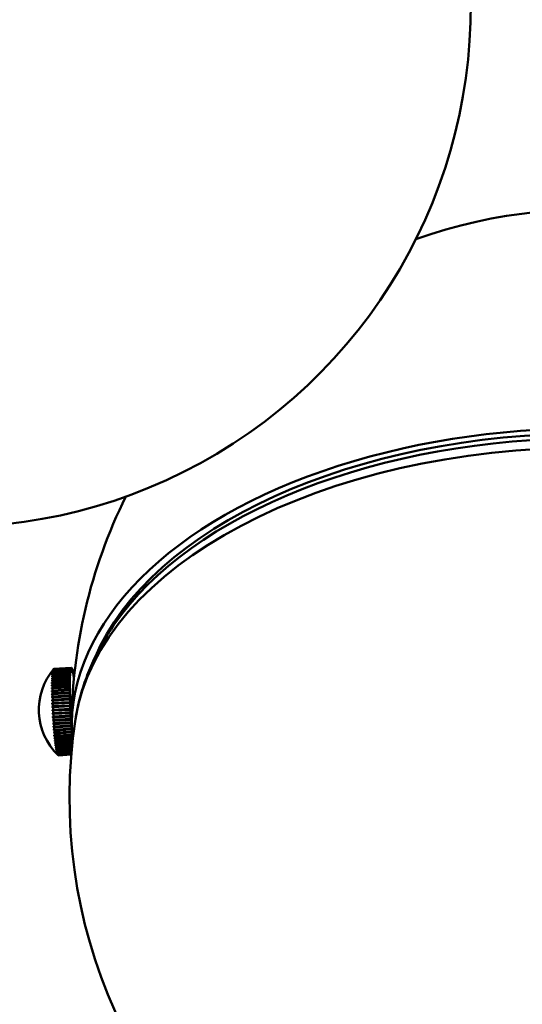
# Model space of a CAD drawing. Header units: millimetres. Extents: x 849 to 4035, y 828 to 3843.
# Tile 104 of 105: x 3872 to 3930, y 1602 to 1715. Entities that reach past the tile are written whole.
import ezdxf

# ---------------------------------------------------------------- set-up
doc = ezdxf.new("R2010")
doc.units = ezdxf.units.MM
doc.header["$LTSCALE"] = 15
doc.layers.add('Widoczne (ISO)', color=7, linetype='Continuous', lineweight=50)
doc.layers.add('Widoczne wąskie (ISO)', color=7, linetype='Continuous', lineweight=50)

msp = doc.modelspace()

# ---------------------------------------------------------------- linework, layer by layer
at = {"layer": 'Widoczne (ISO)'}
for p, q in [((3885.48, 1648.58), (3883.31, 1645.41)), ((3882.18, 1643.63), (3882.18, 1643.84)), ((3878.34, 1640.37), (3876.34, 1640.27)), ((3876.35, 1640.29), (3878.34, 1640.39)), ((3878.36, 1640.43), (3876.37, 1640.33)), ((3876.38, 1640.34), (3878.37, 1640.44)), ((3878.39, 1640.47), (3876.39, 1640.37)), ((3876.4, 1640.37), (3878.39, 1640.47)), ((3876.41, 1640.37), (3878.4, 1640.47)), ((3878.34, 1640.39), (3878.35, 1640.29)), ((3878.34, 1640.27), (3878.34, 1640.37)), ((3878.37, 1640.33), (3878.36, 1640.43)), ((3878.37, 1640.44), (3878.37, 1640.35)), ((3878.37, 1640.35), (3878.37, 1640.35)), ((3878.37, 1640.35), (3878.37, 1640.33)), ((3878.39, 1640.47), (3878.4, 1640.37)), ((3878.39, 1640.37), (3878.39, 1640.47)), ((3878.39, 1640.37), (3878.4, 1640.37)), ((3878.4, 1640.37), (3878.39, 1640.37)), ((3878.42, 1640.47), (3878.43, 1640.37)), ((3878.42, 1640.46), (3878.42, 1640.47)), ((3878.42, 1640.37), (3878.42, 1640.47)), ((3878.43, 1640.37), (3878.42, 1640.37)), ((3878.45, 1640.34), (3878.44, 1640.44)), ((3878.44, 1640.43), (3878.45, 1640.43)), ((3878.45, 1640.43), (3878.46, 1640.33)), ((3878.46, 1640.33), (3878.45, 1640.34)), ((3878.48, 1640.28), (3878.48, 1640.38)), ((3878.48, 1640.36), (3878.49, 1640.27)), ((3878.48, 1640.36), (3878.48, 1640.36)), ((3876.18, 1639.27), (3876.18, 1639.26)), ((3876.18, 1639.21), (3876.18, 1639.26)), ((3876.18, 1639.26), (3876.22, 1639.26)), ((3876.19, 1639.49), (3876.19, 1639.48)), ((3876.19, 1639.44), (3876.19, 1639.48)), ((3876.19, 1639.48), (3876.23, 1639.48)), ((3876.2, 1639.69), (3876.2, 1639.68)), ((3876.2, 1639.65), (3876.2, 1639.68)), ((3876.2, 1639.68), (3876.23, 1639.68)), ((3876.22, 1639.86), (3876.22, 1639.85)), ((3876.22, 1639.82), (3876.22, 1639.85)), ((3876.22, 1639.85), (3876.24, 1639.85)), ((3876.24, 1640), (3876.24, 1639.99)), ((3876.24, 1639.97), (3876.24, 1639.99)), ((3876.24, 1639.99), (3876.25, 1639.99)), ((3878.24, 1639.38), (3876.24, 1639.28)), ((3876.24, 1639.09), (3878.23, 1639.19)), ((3878.25, 1639.61), (3876.25, 1639.51)), ((3876.25, 1639.34), (3878.24, 1639.44)), ((3876.26, 1640.12), (3876.26, 1640.1)), ((3876.26, 1640.1), (3876.26, 1640.1)), ((3876.26, 1640.1), (3876.26, 1640.1)), ((3876.26, 1639.57), (3878.25, 1639.67)), ((3876.27, 1639.77), (3878.26, 1639.87)), ((3878.26, 1639.82), (3876.27, 1639.72)), ((3876.28, 1640.2), (3876.28, 1640.19)), ((3878.28, 1640), (3876.28, 1639.9)), ((3876.29, 1639.94), (3878.28, 1640.04)), ((3876.3, 1640.26), (3876.3, 1640.26)), ((3878.29, 1640.15), (3876.3, 1640.05)), ((3876.31, 1640.08), (3878.3, 1640.19)), ((3878.31, 1640.28), (3876.32, 1640.17)), ((3876.33, 1640.2), (3878.32, 1640.3)), ((3878.23, 1639.19), (3878.24, 1639.12)), ((3878.24, 1639.44), (3878.25, 1639.36)), ((3878.24, 1639.3), (3878.24, 1639.38)), ((3878.24, 1639.36), (3878.25, 1639.36)), ((3878.25, 1639.36), (3878.24, 1639.3)), ((3878.25, 1639.67), (3878.26, 1639.58)), ((3878.25, 1639.53), (3878.25, 1639.61)), ((3878.25, 1639.58), (3878.26, 1639.58)), ((3878.26, 1639.58), (3878.25, 1639.53)), ((3878.26, 1639.87), (3878.27, 1639.78)), ((3878.27, 1639.73), (3878.26, 1639.82)), ((3878.26, 1639.78), (3878.27, 1639.78)), ((3878.27, 1639.78), (3878.27, 1639.73)), ((3878.28, 1640.04), (3878.29, 1639.95)), ((3878.28, 1639.91), (3878.28, 1640)), ((3878.28, 1639.95), (3878.29, 1639.95)), ((3878.29, 1639.95), (3878.28, 1639.91)), ((3878.3, 1640.06), (3878.29, 1640.15)), ((3878.3, 1640.19), (3878.31, 1640.09)), ((3878.3, 1640.09), (3878.31, 1640.09)), ((3878.31, 1640.09), (3878.3, 1640.06)), ((3878.32, 1640.18), (3878.31, 1640.28)), ((3878.32, 1640.3), (3878.33, 1640.21)), ((3878.32, 1640.21), (3878.33, 1640.21)), ((3878.33, 1640.21), (3878.32, 1640.18)), ((3878.34, 1640.29), (3878.35, 1640.29)), ((3878.35, 1640.29), (3878.34, 1640.27)), ((3878.49, 1640.27), (3878.48, 1640.28)), ((3878.51, 1640.2), (3878.51, 1640.29)), ((3878.51, 1640.27), (3878.52, 1640.17)), ((3878.51, 1640.27), (3878.51, 1640.27)), ((3878.52, 1640.17), (3878.51, 1640.2)), ((3878.54, 1640.08), (3878.54, 1640.18)), ((3878.54, 1640.14), (3878.55, 1640.14)), ((3878.55, 1640.05), (3878.54, 1640.08)), ((3878.55, 1640.14), (3878.55, 1640.05)), ((3878.57, 1639.94), (3878.57, 1640.03)), ((3878.57, 1639.99), (3878.58, 1639.99)), ((3878.58, 1639.9), (3878.57, 1639.94)), ((3878.58, 1639.99), (3878.58, 1639.9)), ((3878.61, 1639.77), (3878.61, 1639.85)), ((3878.61, 1639.8), (3878.62, 1639.8)), ((3878.62, 1639.72), (3878.61, 1639.77)), ((3878.62, 1639.8), (3878.62, 1639.72)), ((3878.64, 1639.57), (3878.64, 1639.65)), ((3878.64, 1639.59), (3878.65, 1639.59)), ((3878.65, 1639.51), (3878.64, 1639.57)), ((3878.65, 1639.59), (3878.65, 1639.51)), ((3878.67, 1639.34), (3878.67, 1639.42)), ((3878.67, 1639.36), (3878.68, 1639.36)), ((3878.68, 1639.28), (3878.67, 1639.34)), ((3878.68, 1639.36), (3878.68, 1639.28)), ((3876.16, 1638.74), (3878.23, 1638.85)), ((3876.16, 1638.76), (3876.16, 1638.74)), ((3876.16, 1638.68), (3876.16, 1638.74)), ((3876.16, 1638.45), (3878.23, 1638.56)), ((3876.16, 1638.47), (3876.16, 1638.45)), ((3876.16, 1638.39), (3876.16, 1638.45)), ((3876.16, 1638.15), (3878.23, 1638.25)), ((3876.16, 1638.16), (3876.16, 1638.15)), ((3876.16, 1638.07), (3876.16, 1638.15)), ((3876.17, 1639.02), (3876.17, 1639.01)), ((3876.17, 1638.96), (3876.17, 1639.01)), ((3876.17, 1639.01), (3876.23, 1639.01)), ((3876.23, 1638.82), (3878.22, 1638.92)), ((3878.22, 1638.84), (3876.23, 1638.74)), ((3876.23, 1638.52), (3878.22, 1638.62)), ((3878.22, 1638.54), (3876.23, 1638.44)), ((3876.23, 1638.21), (3878.22, 1638.31)), ((3878.22, 1638.22), (3876.23, 1638.12)), ((3878.23, 1639.12), (3876.24, 1639.02)), ((3878.22, 1638.92), (3878.23, 1638.85)), ((3878.23, 1638.77), (3878.22, 1638.84)), ((3878.22, 1638.62), (3878.23, 1638.56)), ((3878.23, 1638.48), (3878.22, 1638.54)), ((3878.22, 1638.31), (3878.23, 1638.25)), ((3878.23, 1638.17), (3878.22, 1638.22)), ((3878.23, 1639.12), (3878.24, 1639.12)), ((3878.24, 1639.05), (3878.23, 1639.12)), ((3878.23, 1638.85), (3878.23, 1638.77)), ((3878.23, 1638.56), (3878.23, 1638.48)), ((3878.23, 1638.25), (3878.23, 1638.17)), ((3878.24, 1639.12), (3878.24, 1639.05)), ((3876.16, 1637.82), (3878.23, 1637.93)), ((3876.16, 1637.83), (3876.16, 1637.82)), ((3876.16, 1637.74), (3876.16, 1637.82)), ((3876.16, 1637.48), (3878.23, 1637.59)), ((3876.16, 1637.49), (3876.16, 1637.48)), ((3876.17, 1637.4), (3876.16, 1637.48)), ((3876.17, 1637.13), (3878.24, 1637.23)), ((3876.17, 1637.04), (3876.17, 1637.13)), ((3876.17, 1637.13), (3876.17, 1637.13)), ((3876.23, 1637.87), (3878.22, 1637.98)), ((3878.22, 1637.89), (3876.23, 1637.79)), ((3876.23, 1637.53), (3878.22, 1637.63)), ((3878.23, 1637.54), (3876.23, 1637.44)), ((3876.24, 1637.17), (3878.23, 1637.27)), ((3878.23, 1637.17), (3876.24, 1637.07)), ((3878.22, 1637.98), (3878.23, 1637.93)), ((3878.23, 1637.84), (3878.22, 1637.89)), ((3878.22, 1637.63), (3878.23, 1637.59)), ((3878.23, 1637.93), (3878.23, 1637.84)), ((3878.23, 1637.59), (3878.23, 1637.5)), ((3878.23, 1637.5), (3878.23, 1637.54)), ((3878.23, 1637.27), (3878.24, 1637.23)), ((3878.24, 1637.14), (3878.23, 1637.17)), ((3878.24, 1637.23), (3878.24, 1637.14)), ((3878.55, 1637.48), (3878.55, 1637.48)), ((3876.18, 1636.76), (3878.25, 1636.87)), ((3876.18, 1636.77), (3876.18, 1636.76)), ((3876.18, 1636.67), (3876.18, 1636.76)), ((3876.19, 1636.39), (3878.26, 1636.5)), ((3876.19, 1636.4), (3876.19, 1636.39)), ((3876.2, 1636.3), (3876.19, 1636.39)), ((3876.21, 1636.01), (3878.28, 1636.12)), ((3876.21, 1636.02), (3876.21, 1636.01)), ((3876.21, 1635.92), (3876.21, 1636.01)), ((3876.25, 1636.8), (3878.24, 1636.9)), ((3878.24, 1636.8), (3876.25, 1636.7)), ((3876.26, 1636.42), (3878.25, 1636.52)), ((3878.26, 1636.42), (3876.26, 1636.32)), ((3876.28, 1636.03), (3878.27, 1636.13)), ((3878.27, 1636.03), (3876.28, 1635.93)), ((3878.24, 1636.9), (3878.25, 1636.87)), ((3878.25, 1636.77), (3878.24, 1636.8)), ((3878.25, 1636.87), (3878.25, 1636.77)), ((3878.25, 1636.52), (3878.26, 1636.5)), ((3878.26, 1636.5), (3878.27, 1636.4)), ((3878.27, 1636.4), (3878.26, 1636.42)), ((3878.27, 1636.13), (3878.28, 1636.12)), ((3878.28, 1636.02), (3878.27, 1636.03)), ((3878.28, 1636.12), (3878.28, 1636.02)), ((3876.22, 1635.63), (3878.29, 1635.74)), ((3876.23, 1635.53), (3876.22, 1635.63)), ((3876.22, 1635.63), (3876.22, 1635.63)), ((3876.25, 1635.15), (3876.24, 1635.25)), ((3878.32, 1635.25), (3876.25, 1635.15)), ((3876.25, 1635.15), (3876.25, 1635.15)), ((3876.27, 1634.76), (3876.26, 1634.86)), ((3878.34, 1634.87), (3876.27, 1634.76)), ((3876.27, 1634.76), (3876.27, 1634.76)), ((3876.29, 1635.64), (3878.29, 1635.74)), ((3878.29, 1635.64), (3876.3, 1635.54)), ((3876.31, 1635.25), (3878.3, 1635.35)), ((3878.31, 1635.25), (3876.32, 1635.15)), ((3876.33, 1634.86), (3878.33, 1634.96)), ((3878.33, 1634.86), (3876.34, 1634.76)), ((3878.29, 1635.74), (3878.29, 1635.74)), ((3878.29, 1635.74), (3878.3, 1635.64)), ((3878.3, 1635.64), (3878.29, 1635.64)), ((3878.3, 1635.35), (3878.31, 1635.35)), ((3878.31, 1635.35), (3878.32, 1635.25)), ((3878.32, 1635.25), (3878.31, 1635.25)), ((3878.33, 1634.96), (3878.33, 1634.97)), ((3878.33, 1634.97), (3878.34, 1634.87)), ((3878.34, 1634.87), (3878.33, 1634.86)), ((3878.36, 1634.49), (3876.29, 1634.39)), ((3876.29, 1634.39), (3876.29, 1634.48)), ((3876.29, 1634.38), (3876.29, 1634.39)), ((3876.32, 1634.01), (3876.31, 1634.1)), ((3878.39, 1634.12), (3876.32, 1634.01)), ((3876.32, 1634.01), (3876.32, 1634.01)), ((3876.35, 1633.65), (3876.34, 1633.73)), ((3876.34, 1633.64), (3876.35, 1633.65)), ((3878.41, 1633.75), (3876.35, 1633.65)), ((3876.36, 1634.47), (3878.35, 1634.57)), ((3878.36, 1634.47), (3876.36, 1634.37)), ((3876.38, 1634.09), (3878.38, 1634.19)), ((3878.38, 1634.09), (3876.39, 1633.99)), ((3876.41, 1633.71), (3878.4, 1633.81)), ((3878.41, 1633.72), (3876.42, 1633.62)), ((3878.35, 1634.57), (3878.36, 1634.59)), ((3878.36, 1634.59), (3878.36, 1634.49)), ((3878.36, 1634.49), (3878.36, 1634.47)), ((3878.38, 1634.19), (3878.38, 1634.21)), ((3878.38, 1634.21), (3878.39, 1634.12)), ((3878.39, 1634.12), (3878.38, 1634.09)), ((3878.4, 1633.81), (3878.41, 1633.85)), ((3878.41, 1633.85), (3878.41, 1633.75)), ((3878.41, 1633.75), (3878.41, 1633.72)), ((3878.43, 1633.4), (3876.37, 1633.29)), ((3876.37, 1633.29), (3876.37, 1633.38)), ((3876.37, 1633.29), (3876.37, 1633.29)), ((3878.43, 1633.05), (3876.4, 1632.95)), ((3876.4, 1632.95), (3876.4, 1633.03)), ((3876.4, 1632.94), (3876.4, 1632.95)), ((3878.45, 1632.73), (3876.43, 1632.63)), ((3876.43, 1632.63), (3876.43, 1632.7)), ((3876.43, 1632.62), (3876.43, 1632.63)), ((3876.44, 1633.35), (3878.43, 1633.45)), ((3878.43, 1633.36), (3876.45, 1633.26)), ((3876.47, 1632.32), (3876.46, 1632.38)), ((3876.47, 1633), (3878.43, 1633.09)), ((3878.46, 1632.42), (3876.47, 1632.32)), ((3878.44, 1633.01), (3876.48, 1632.91)), ((3876.5, 1632.66), (3878.44, 1632.76)), ((3878.45, 1632.67), (3876.51, 1632.57)), ((3876.53, 1632.34), (3878.46, 1632.44)), ((3876.47, 1632.31), (3876.47, 1632.32)), ((3876.5, 1632.03), (3876.49, 1632.09)), ((3878.48, 1632.13), (3876.5, 1632.03)), ((3876.5, 1632.01), (3876.5, 1632.03)), ((3876.53, 1631.76), (3876.53, 1631.81)), ((3876.53, 1631.74), (3876.53, 1631.76)), ((3876.59, 1631.76), (3876.53, 1631.76)), ((3878.47, 1632.36), (3876.54, 1632.26)), ((3876.57, 1631.51), (3876.56, 1631.56)), ((3876.57, 1632.04), (3878.48, 1632.13)), ((3878.49, 1632.06), (3876.57, 1631.96)), ((3876.57, 1631.5), (3876.57, 1631.51)), ((3876.61, 1631.51), (3876.57, 1631.51)), ((3876.6, 1631.29), (3876.59, 1631.32)), ((3876.6, 1631.76), (3878.5, 1631.85)), ((3876.6, 1631.27), (3876.6, 1631.29)), ((3876.64, 1631.29), (3876.6, 1631.29)), ((3878.51, 1631.78), (3876.61, 1631.69)), ((3876.63, 1631.5), (3878.5, 1631.59)), ((3878.49, 1631.53), (3876.64, 1631.43)), ((3876.67, 1631.26), (3878.47, 1631.35)), ((3878.47, 1631.3), (3876.68, 1631.21)), ((3876.63, 1631.09), (3876.63, 1631.12)), ((3876.63, 1631.07), (3876.63, 1631.09)), ((3876.66, 1631.09), (3876.63, 1631.09)), ((3876.67, 1630.91), (3876.66, 1630.94)), ((3876.68, 1630.92), (3876.67, 1630.91)), ((3876.67, 1630.9), (3876.67, 1630.91)), ((3876.7, 1630.77), (3876.69, 1630.78)), ((3876.7, 1631.05), (3878.45, 1631.14)), ((3876.7, 1630.75), (3876.7, 1630.77)), ((3876.71, 1630.77), (3876.7, 1630.77)), ((3878.45, 1631.09), (3876.71, 1631)), ((3876.73, 1630.65), (3876.73, 1630.66)), ((3876.73, 1630.64), (3876.73, 1630.65)), ((3876.73, 1630.65), (3876.73, 1630.65)), ((3876.74, 1630.87), (3878.43, 1630.96)), ((3878.43, 1630.91), (3876.74, 1630.83)), ((3876.76, 1630.55), (3876.76, 1630.56)), ((3876.77, 1630.72), (3878.42, 1630.8)), ((3878.42, 1630.76), (3876.78, 1630.68)), ((3876.79, 1630.49), (3876.79, 1630.5)), ((3876.8, 1630.59), (3878.41, 1630.67)), ((3878.4, 1630.64), (3876.81, 1630.56)), ((3876.83, 1630.49), (3878.4, 1630.57)), ((3878.4, 1630.55), (3876.84, 1630.47)), ((3876.86, 1630.43), (3878.39, 1630.5)), ((3878.39, 1630.49), (3876.87, 1630.41)), ((3876.89, 1630.39), (3878.39, 1630.47)), ((3878.39, 1630.46), (3876.9, 1630.39)), ((3876.91, 1630.38), (3878.39, 1630.46))]:
    msp.add_line(p, q, dxfattribs=at)
for centre, radius, start, end in [((3864.46, 1716.69), 60, 171.2634, 8.7366), ((3938.18, 1633.59), 59.75, 0, 109.602), ((3938.18, 1633.59), 59.75, 153.5453, 180), ((3881.89, 1635.64), 7.25, 139.442, 226.3413), ((3938.18, 1625.42), 60, 171.2634, 8.7366)]:
    msp.add_arc(centre, radius, start, end, dxfattribs=at)
for centre, major_axis, ratio, start_param, end_param in [((3938.18, 1633.59), (59.75, 0), 0.57735, 6.229931, 9.478033), ((3938.18, 1633.59), (-58.75, 0), 0.57735, 3.3797, 6.045078), ((3881.9, 1635.65), (-6.3, 3.59), 0.991317, 6.094055, 6.109593), ((3881.89, 1635.64), (-6.3, 3.59), 0.991317, 6.094055, 6.109593), ((3876.66, 1635.38), (-0.25, 4.99), 0.071162, 0.12108, 0.179619), ((3876.66, 1635.38), (-0.25, 4.99), 0.071162, 0.04254, 0.10108), ((3881.9, 1635.64), (-3.34, 6.43), 0.996937, 0.381956, 0.382576), ((3876.66, 1635.38), (-0.25, 4.99), 0.071162, 0, 0.02254), ((3878.65, 1635.48), (-0.25, 4.99), 0.071162, 0.19962, 0.258159), ((3878.65, 1635.48), (-0.25, 4.99), 0.071162, 0.12108, 0.179619), ((3878.65, 1635.48), (-0.25, 4.99), 0.071162, 0.04254, 0.10108), ((3878.65, 1635.48), (-0.25, 4.99), 0.071162, 6.247186, 6.305725), ((3878.65, 1635.48), (-0.25, 4.99), 0.071162, 6.168646, 6.227185), ((3878.65, 1635.48), (-0.25, 4.99), 0.071162, 6.090106, 6.148646), ((3878.65, 1635.48), (-0.25, 4.99), 0.071162, 6.011566, 6.070106), ((3881.89, 1635.61), (-7.24, 0.3), 0.787464, 5.637911, 5.653449), ((3876.59, 1635.37), (-0.25, 4.91), 0.071162, 0.650691, 0.671026), ((3881.89, 1635.61), (-7.24, 0.41), 0.833072, 5.651201, 5.666738), ((3876.59, 1635.37), (-0.25, 4.91), 0.071162, 0.572151, 0.592486), ((3881.89, 1635.67), (7.24, -0.3), 0.787464, 2.496319, 2.511856), ((3881.89, 1635.67), (7.24, -0.41), 0.833072, 2.509608, 2.525146), ((3881.89, 1635.67), (7.23, -0.56), 0.873544, 2.527331, 2.542869), ((3881.89, 1635.62), (-7.23, 0.56), 0.873544, 5.668924, 5.684461), ((3876.59, 1635.37), (-0.25, 4.91), 0.071162, 0.493612, 0.513946), ((3881.89, 1635.62), (-7.21, 0.76), 0.908631, 5.693441, 5.708978), ((3876.59, 1635.37), (-0.25, 4.91), 0.071162, 0.415072, 0.435406), ((3881.89, 1635.66), (7.21, -0.76), 0.908631, 2.551848, 2.567386), ((3881.89, 1635.62), (-7.17, 1.04), 0.938115, 5.729151, 5.744688), ((3876.59, 1635.37), (-0.25, 4.91), 0.071162, 0.336532, 0.356867), ((3881.89, 1635.66), (7.17, -1.04), 0.938115, 2.587558, 2.603095), ((3876.66, 1635.38), (0.25, -4.99), 0.071162, 3.812451, 3.870991), ((3881.89, 1635.63), (-7.1, 1.46), 0.961816, 5.785223, 5.80076), ((3876.59, 1635.37), (-0.25, 4.91), 0.071162, 0.257992, 0.278327), ((3876.66, 1635.38), (0.25, -4.99), 0.071162, 3.733912, 3.792451), ((3881.89, 1635.66), (7.1, -1.46), 0.961816, 2.64363, 2.659167), ((3876.66, 1635.38), (0.25, -4.99), 0.071162, 3.655372, 3.713911), ((3881.89, 1635.63), (-6.92, 2.17), 0.979586, 5.88404, 5.899578), ((3876.59, 1635.37), (-0.25, 4.91), 0.071162, 0.179452, 0.199787), ((3876.66, 1635.38), (0.25, -4.99), 0.071162, 3.576832, 3.635371), ((3881.9, 1635.65), (-6.92, 2.17), 0.979586, 5.88404, 5.899578), ((3876.66, 1635.38), (-0.25, 4.99), 0.071162, 0.356699, 0.415239), ((3876.59, 1635.37), (-0.25, 4.91), 0.071162, 0.100913, 0.121247), ((3876.66, 1635.38), (-0.25, 4.99), 0.071162, 0.27816, 0.336699), ((3876.66, 1635.38), (-0.25, 4.99), 0.071162, 0.19962, 0.258159), ((3878.65, 1635.48), (0.25, -4.99), 0.071162, 3.812451, 3.870991), ((3878.65, 1635.48), (0.25, -4.99), 0.071162, 3.733912, 3.792451), ((3878.65, 1635.48), (0.25, -4.99), 0.071162, 3.655372, 3.713911), ((3878.65, 1635.48), (0.25, -4.99), 0.071162, 3.576832, 3.635371), ((3878.65, 1635.48), (-0.25, 4.99), 0.071162, 0.356699, 0.415239), ((3878.65, 1635.48), (-0.25, 4.99), 0.071162, 0.27816, 0.336699), ((3878.65, 1635.48), (-0.25, 4.99), 0.071162, 5.933026, 5.991566), ((3878.65, 1635.48), (-0.25, 4.99), 0.071162, 5.854487, 5.913026), ((3878.65, 1635.48), (-0.25, 4.99), 0.071162, 5.775947, 5.834486), ((3878.65, 1635.48), (-0.25, 4.99), 0.071162, 5.697407, 5.755946), ((3878.65, 1635.48), (-0.25, 4.99), 0.071162, 5.618867, 5.677407), ((3878.65, 1635.48), (-0.25, 4.99), 0.071162, 5.5679, 5.598867), ((3881.89, 1635.68), (7.25, -0.12), 0.681994, 2.478061, 2.493598), ((3876.59, 1635.37), (-0.25, 4.91), 0.071162, 0.807771, 0.828105), ((3881.89, 1635.61), (-7.25, 0.12), 0.681994, 5.619653, 5.635191), ((3881.89, 1635.68), (7.25, -0.05), 0.622782, 2.471685, 2.487222), ((3876.59, 1635.37), (-0.25, 4.91), 0.071162, 0.886311, 0.906645), ((3881.89, 1635.6), (-7.25, 0.05), 0.622782, 5.613278, 5.628815), ((3881.89, 1635.68), (7.25, 0.02), 0.559731, 2.466586, 2.482123), ((3876.59, 1635.37), (-0.25, 4.91), 0.071162, 0.964851, 0.985185), ((3881.89, 1635.6), (-7.25, -0.02), 0.559731, 5.608178, 5.623716), ((3881.89, 1635.68), (7.25, -0.2), 0.737001, 2.486087, 2.501624), ((3876.59, 1635.37), (-0.25, 4.91), 0.071162, 0.729231, 0.749566), ((3881.89, 1635.61), (-7.25, 0.2), 0.737001, 5.62768, 5.643217), ((3876.66, 1635.38), (0.25, -4.99), 0.071162, 3.890991, 3.949531), ((3876.66, 1635.38), (0.25, -4.99), 0.071162, 3.969531, 4.02807), ((3876.66, 1635.38), (0.25, -4.99), 0.071162, 4.048071, 4.10661), ((3876.66, 1635.38), (0.25, -4.99), 0.071162, 4.126611, 4.18515), ((3878.65, 1635.48), (0.25, -4.99), 0.071162, 3.890991, 3.949531), ((3878.65, 1635.48), (0.25, -4.99), 0.071162, 3.969531, 4.02807), ((3878.65, 1635.48), (0.25, -4.99), 0.071162, 4.048071, 4.10661), ((3878.65, 1635.48), (0.25, -4.99), 0.071162, 4.126611, 4.18515), ((3881.89, 1635.69), (7.25, 0.07), 0.493228, 2.462502, 2.478039), ((3876.59, 1635.37), (-0.25, 4.91), 0.071162, 1.04339, 1.063725), ((3881.89, 1635.6), (-7.25, -0.07), 0.493228, 5.604094, 5.619632), ((3881.89, 1635.69), (7.25, 0.12), 0.423685, 2.459248, 2.474785), ((3876.59, 1635.37), (-0.25, 4.91), 0.071162, 1.12193, 1.142265), ((3881.89, 1635.6), (-7.25, -0.12), 0.423685, 5.600841, 5.616378), ((3881.89, 1635.69), (7.25, 0.17), 0.35153, 2.456692, 2.472229), ((3876.59, 1635.37), (-0.25, 4.91), 0.071162, 1.20047, 1.220804), ((3881.89, 1635.6), (-7.25, -0.17), 0.35153, 5.598285, 5.613822), ((3876.66, 1635.38), (0.25, -4.99), 0.071162, 4.20515, 4.26369), ((3876.66, 1635.38), (0.25, -4.99), 0.071162, 4.28369, 4.34223), ((3876.66, 1635.38), (0.25, -4.99), 0.071162, 4.36223, 4.42077), ((3878.65, 1635.48), (0.25, -4.99), 0.071162, 4.20515, 4.26369), ((3878.65, 1635.48), (0.25, -4.99), 0.071162, 4.28369, 4.34223), ((3878.65, 1635.48), (0.25, -4.99), 0.071162, 4.36223, 4.42077), ((3878.65, 1635.48), (-0.1, 2), 0.071162, 0, 1.189346), ((3881.89, 1635.69), (7.25, 0.22), 0.277207, 2.454738, 2.470275), ((3876.59, 1635.37), (-0.25, 4.91), 0.071162, 1.27901, 1.299344), ((3881.89, 1635.59), (-7.25, -0.22), 0.277207, 5.59633, 5.611868), ((3881.89, 1635.69), (7.25, 0.26), 0.201175, 2.453317, 2.468854), ((3876.59, 1635.37), (-0.25, 4.91), 0.071162, 1.35755, 1.377884), ((3881.89, 1635.59), (-7.25, -0.26), 0.201175, 5.594909, 5.610446), ((3881.89, 1635.69), (7.24, 0.3), 0.123903, 2.452381, 2.467919), ((3876.59, 1635.37), (-0.25, 4.91), 0.071162, 1.436089, 1.456424), ((3881.89, 1635.59), (-7.24, -0.3), 0.123903, 5.593974, 5.609511), ((3876.66, 1635.38), (0.25, -4.99), 0.071162, 4.44077, 4.499309), ((3876.66, 1635.38), (0.25, -4.99), 0.071162, 4.51931, 4.577849), ((3876.66, 1635.38), (0.25, -4.99), 0.071162, 4.59785, 4.656389), ((3878.65, 1635.48), (0.25, -4.99), 0.071162, 4.44077, 4.499309), ((3878.65, 1635.48), (0.25, -4.99), 0.071162, 4.51931, 4.577849), ((3878.65, 1635.48), (0.25, -4.99), 0.071162, 4.59785, 4.656389), ((3881.89, 1635.69), (7.24, 0.34), 0.045867, 2.451903, 2.46744), ((3876.59, 1635.37), (-0.25, 4.91), 0.071162, 1.514629, 1.534964), ((3881.89, 1635.59), (-7.24, -0.34), 0.045867, 5.593495, 5.609032), ((3876.59, 1635.37), (-0.25, 4.91), 0.071162, 1.593169, 1.613504), ((3881.89, 1635.69), (7.24, 0.38), 0.032452, 3.815783, 3.83132), ((3881.89, 1635.59), (-7.24, -0.38), 0.032452, 0.67419, 0.689728), ((3876.59, 1635.37), (-0.25, 4.91), 0.071162, 1.671709, 1.692043), ((3881.89, 1635.69), (7.24, 0.42), 0.11057, 3.81538, 3.830918), ((3881.89, 1635.59), (-7.24, -0.42), 0.11057, 0.673788, 0.689325), ((3876.66, 1635.38), (0.25, -4.99), 0.071162, 4.676389, 4.734929), ((3876.66, 1635.38), (0.25, -4.99), 0.071162, 4.754929, 4.813469), ((3876.66, 1635.38), (0.25, -4.99), 0.071162, 4.833469, 4.892008), ((3878.65, 1635.48), (0.25, -4.99), 0.071162, 4.676389, 4.734929), ((3878.65, 1635.48), (0.25, -4.99), 0.071162, 4.754929, 4.813469), ((3878.65, 1635.48), (0.25, -4.99), 0.071162, 4.833469, 4.892008), ((3876.59, 1635.37), (-0.25, 4.91), 0.071162, 1.750249, 1.770583), ((3881.89, 1635.69), (7.23, 0.46), 0.188007, 3.814525, 3.830062), ((3881.9, 1635.59), (-7.23, -0.46), 0.188007, 0.672933, 0.68847), ((3876.59, 1635.37), (-0.25, 4.91), 0.071162, 1.828789, 1.849123), ((3881.89, 1635.69), (7.23, 0.51), 0.264285, 3.81319, 3.828727), ((3881.9, 1635.59), (-7.23, -0.51), 0.264285, 0.671598, 0.687135), ((3876.59, 1635.37), (-0.25, 4.91), 0.071162, 1.907328, 1.927663), ((3881.89, 1635.69), (7.23, 0.55), 0.338934, 3.811331, 3.826869), ((3881.9, 1635.59), (-7.23, -0.55), 0.338934, 0.669739, 0.685276), ((3876.66, 1635.38), (0.25, -4.99), 0.071162, 4.912009, 4.970548), ((3876.66, 1635.38), (0.25, -4.99), 0.071162, 4.990549, 5.049088), ((3876.66, 1635.38), (0.25, -4.99), 0.071162, 5.069088, 5.127628), ((3878.65, 1635.48), (0.25, -4.99), 0.071162, 4.912009, 4.970548), ((3878.65, 1635.48), (0.25, -4.99), 0.071162, 4.990549, 5.049088), ((3878.65, 1635.48), (0.25, -4.99), 0.071162, 5.069088, 5.117587), ((3876.59, 1635.37), (-0.25, 4.91), 0.071162, 1.985868, 2.006203), ((3881.89, 1635.69), (7.23, 0.6), 0.411493, 3.808884, 3.824422), ((3881.9, 1635.6), (-7.23, -0.6), 0.411493, 0.667292, 0.682829), ((3876.59, 1635.37), (-0.25, 4.91), 0.071162, 2.064408, 2.084742), ((3881.89, 1635.69), (7.22, 0.65), 0.481515, 3.805759, 3.821296), ((3881.9, 1635.6), (-7.22, -0.65), 0.481515, 0.664166, 0.679703), ((3876.59, 1635.37), (-0.25, 4.91), 0.071162, 2.142948, 2.163282), ((3881.89, 1635.68), (7.22, 0.7), 0.548568, 3.801828, 3.817366), ((3881.9, 1635.6), (-7.22, -0.7), 0.548568, 0.660236, 0.675773), ((3876.66, 1635.38), (0.25, -4.99), 0.071162, 5.147628, 5.206168), ((3876.59, 1635.37), (-0.25, 4.91), 0.071162, 2.221488, 2.241822), ((3881.89, 1635.68), (7.21, 0.77), 0.612239, 3.796919, 3.812456), ((3876.66, 1635.38), (0.25, -4.99), 0.071162, 5.226168, 5.284708), ((3876.66, 1635.38), (0.25, -4.99), 0.071162, 5.304708, 5.363247), ((3881.9, 1635.6), (-7.21, -0.77), 0.612239, 0.655326, 0.670864), ((3876.59, 1635.37), (-0.25, 4.91), 0.071162, 2.300027, 2.320362), ((3881.89, 1635.68), (7.2, 0.83), 0.672135, 3.790785, 3.806322), ((3881.9, 1635.61), (-7.2, -0.83), 0.672135, 0.649192, 0.664729), ((3876.59, 1635.37), (-0.25, 4.91), 0.071162, 2.378567, 2.398902), ((3881.89, 1635.68), (7.19, 0.91), 0.727888, 3.783075, 3.798612), ((3881.9, 1635.61), (-7.19, -0.91), 0.727888, 0.641482, 0.657019), ((3876.66, 1635.38), (0.25, -4.99), 0.071162, 5.383248, 5.441787), ((3876.59, 1635.37), (-0.25, 4.91), 0.071162, 2.457107, 2.477442), ((3881.89, 1635.67), (7.18, 1.01), 0.779152, 3.773271, 3.788809), ((3876.66, 1635.38), (0.25, -4.99), 0.071162, 5.461787, 5.520327), ((3881.9, 1635.61), (-7.18, -1.01), 0.779152, 0.631679, 0.647216), ((3876.59, 1635.37), (-0.25, 4.91), 0.071162, 2.535647, 2.555981), ((3881.89, 1635.67), (7.16, 1.12), 0.825613, 3.760585, 3.776122), ((3881.9, 1635.61), (-7.16, -1.12), 0.825613, 0.618992, 0.634529), ((3876.66, 1635.38), (0.25, -4.99), 0.071162, 5.540327, 5.598867), ((3876.66, 1635.38), (0.25, -4.99), 0.071162, 5.618867, 5.677407), ((3876.59, 1635.37), (-0.25, 4.91), 0.071162, 2.614187, 2.634521), ((3881.89, 1635.67), (7.14, 1.26), 0.866984, 3.743753, 3.75929), ((3881.9, 1635.62), (-7.14, -1.26), 0.866984, 0.602161, 0.617698), ((3876.59, 1635.37), (-0.25, 4.91), 0.071162, 2.692726, 2.713061), ((3881.89, 1635.66), (7.1, 1.45), 0.90301, 3.720636, 3.736173), ((3881.9, 1635.62), (-7.1, -1.45), 0.90301, 0.579043, 0.59458), ((3876.66, 1635.38), (0.25, -4.99), 0.071162, 5.697407, 5.755946), ((3876.59, 1635.37), (0.25, -4.91), 0.071162, 5.912859, 5.933193), ((3881.89, 1635.66), (7.05, 1.7), 0.933468, 3.687306, 3.702843), ((3881.9, 1635.62), (-7.05, -1.7), 0.933468, 0.545713, 0.561251), ((3876.66, 1635.38), (0.25, -4.99), 0.071162, 5.775947, 5.834486), ((3876.59, 1635.37), (0.25, -4.91), 0.071162, 5.991399, 6.011733), ((3881.89, 1635.66), (6.94, 2.08), 0.958171, 3.635757, 3.651295), ((3881.9, 1635.63), (-6.94, -2.08), 0.958171, 0.494165, 0.509702), ((3876.66, 1635.38), (0.25, -4.99), 0.071162, 5.854487, 5.913026), ((3876.59, 1635.37), (0.25, -4.91), 0.071162, 6.069939, 6.090273), ((3881.89, 1635.65), (6.72, 2.71), 0.976967, 3.547046, 3.562584), ((3881.9, 1635.63), (-6.72, -2.71), 0.976967, 0.405454, 0.420991), ((3876.66, 1635.38), (0.25, -4.99), 0.071162, 5.933026, 5.991566), ((3876.59, 1635.37), (0.25, -4.91), 0.071162, 6.148478, 6.168813), ((3881.89, 1635.65), (-6.11, -3.9), 0.989739, 0.224113, 0.23965), ((3881.9, 1635.64), (-6.11, -3.9), 0.989739, 0.224113, 0.23965), ((3876.66, 1635.38), (0.25, -4.99), 0.071162, 6.011566, 6.070106), ((3876.66, 1635.38), (0.25, -4.99), 0.071162, 6.090106, 6.148646), ((3876.66, 1635.38), (0.25, -4.99), 0.071162, 6.168646, 6.227185), ((3881.9, 1635.64), (-3.63, -6.28), 0.99641, 6.045028, 6.045904), ((3876.66, 1635.38), (0.25, -4.99), 0.071162, 6.247186, 6.283185)]:
    msp.add_ellipse(centre, major_axis=major_axis, ratio=ratio, start_param=start_param, end_param=end_param, dxfattribs=at)
msp.add_open_spline([(3878.87, 1634.53), (3878.99, 1635.3), (3879.15, 1636.06), (3879.53, 1637.57), (3879.76, 1638.32), (3880.29, 1639.79), (3880.59, 1640.52), (3881.25, 1641.96), (3881.62, 1642.67), (3882.42, 1644.06), (3882.85, 1644.74), (3883.31, 1645.41)], degree=3, knots=[0.6993578, 0.6993578, 0.6993578, 0.6993578, 0.7570323, 0.7570323, 0.8147068, 0.8147068, 0.8723813, 0.8723813, 0.9300557, 0.9300557, 0.9877302, 0.9877302, 0.9877302, 0.9877302], dxfattribs=at)
at = {"layer": 'Widoczne wąskie (ISO)'}
for centre, major_axis, start_param, end_param in [((3938.18, 1632.88), (59.01, 0), 0.376865, 2.764728), ((3938.18, 1631.5), (-59.54, 0), 3.230085, 6.194693), ((3938.18, 1638.6), (-56, 0), 6.033483, 6.057249)]:
    msp.add_ellipse(centre, major_axis=major_axis, ratio=0.57735, start_param=start_param, end_param=end_param, dxfattribs=at)

doc.saveas('drawing.dxf')
